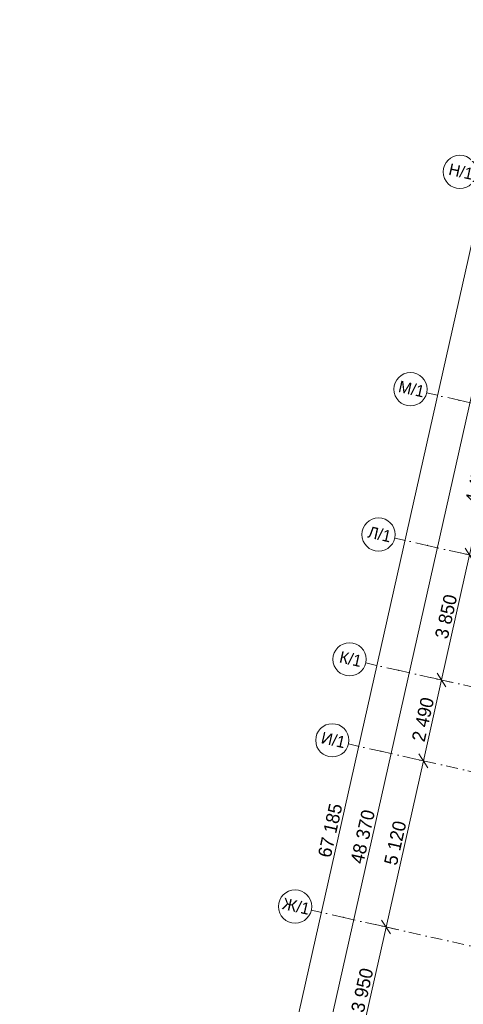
# Model space of a CAD drawing. Header units: millimetres. Extents: x -7218036 to -6934485, y 6013857 to 6210136.
# Tile 95 of 214: x -7217079 to -7203739, y 6180120 to 6209714. Entities that reach past the tile are written whole.
import ezdxf
from ezdxf.enums import TextEntityAlignment as Align

# ---------------------------------------------------------------- set-up
doc = ezdxf.new("R2010")
doc.units = ezdxf.units.MM
doc.header["$MEASUREMENT"] = 0
doc.linetypes.add('Штрихпунктирная', pattern=[670.277762, 352.777767, -176.388884, 0, -141.111112])
doc.layers.add('АР-Чертеж-Оси_Осевые размеры.АР', color=7, linetype='Continuous')
doc.layers.add('АР-Чертеж-Размеры.АР', color=7, linetype='Continuous')
for name, color, linetype, lineweight in [('АР-Чертеж-Оси_Осевые размеры.АР_Ном._пера__1', 7, 'Continuous', 0), ('АР-Чертеж-Оси_Осевые размеры.АР_Ном._пера__120', 7, 'Continuous', 0), ('АР-Чертеж-Размеры.АР_Ном._пера__1', 7, 'Continuous', 0)]:
    doc.layers.add(name, color=color, linetype=linetype, lineweight=lineweight)
doc.styles.add('РЎР“Р•РќР•Р\xa0Р\x98Р\xa0_РЎРўР\x98Р›Р¬_1', font='GOTHIC.TTF')
doc.styles.add('РЎР“Р•РќР•Р\xa0Р\x98Р\xa0_РЎРўР\x98Р›Р¬_4', font='GOST_Common.ttf')
doc.dimstyles.new('СГЕНЕРИР_СТИЛЬ__1', dxfattribs={"dimtxt": 400, "dimasz": 332.5, "dimexe": 0.18, "dimexo": 0.0625, "dimgap": 0, "dimtad": 1, "dimdec": 0, "dimzin": 0, "dimdsep": 46, "dimtxsty": 'РЎР“Р•РќР•Р\xa0Р\x98Р\xa0_РЎРўР\x98Р›Р¬_1', "dimblk": 'ARROWHEAD_6', "dimblk1": 'ARROWHEAD_6', "dimblk2": 'ARROWHEAD_6', "dimcen": 0.09, "dimse1": 1, "dimse2": 1, "dimclrd": 7, "dimclre": 7, "dimclrt": 7, "dimazin": 0, "dimtfac": 1, "dimtdec": 4, "dimtmove": 0, "dimatfit": 3, "dimfxl": 1, "dimtolj": 1, "dimtzin": 0, "dimarcsym": 0})
doc.dimstyles.new('СГЕНЕРИР_СТИЛЬ__10', dxfattribs={"dimtxt": 200, "dimasz": 142.5, "dimexe": 0.18, "dimexo": 300000, "dimgap": 0, "dimtad": 1, "dimdec": 0, "dimzin": 0, "dimdsep": 46, "dimtxsty": 'РЎР“Р•РќР•Р\xa0Р\x98Р\xa0_РЎРўР\x98Р›Р¬_4', "dimblk": 'ARROWHEAD_6', "dimblk1": 'ARROWHEAD_6', "dimblk2": 'ARROWHEAD_6', "dimcen": 0.09, "dimclrd": 7, "dimclre": 7, "dimclrt": 7, "dimazin": 0, "dimtfac": 1, "dimtdec": 4, "dimtmove": 0, "dimatfit": 3, "dimfxl": 1, "dimtolj": 1, "dimtzin": 0, "dimarcsym": 0})
doc.dimstyles.new('СГЕНЕРИР_СТИЛЬ__11', dxfattribs={"dimtxt": 200, "dimasz": 142.5, "dimexe": 0.18, "dimexo": 300000, "dimgap": 0, "dimtad": 1, "dimdec": 0, "dimzin": 0, "dimdsep": 46, "dimtxsty": 'РЎР“Р•РќР•Р\xa0Р\x98Р\xa0_РЎРўР\x98Р›Р¬_4', "dimblk": 'ARROWHEAD_6', "dimblk1": 'ARROWHEAD_6', "dimblk2": 'ARROWHEAD_6', "dimcen": 0.09, "dimclrd": 7, "dimclre": 7, "dimclrt": 7, "dimazin": 0, "dimtfac": 1, "dimtdec": 4, "dimtmove": 2, "dimatfit": 3, "dimfxl": 1, "dimtolj": 1, "dimtzin": 0, "dimarcsym": 0})
doc.dimstyles.new('СГЕНЕРИР_СТИЛЬ__2', dxfattribs={"dimtxt": 400, "dimasz": 332.5, "dimexe": 0.18, "dimexo": 0.0625, "dimgap": 0, "dimtad": 1, "dimdec": 0, "dimzin": 0, "dimdsep": 46, "dimtxsty": 'РЎР“Р•РќР•Р\xa0Р\x98Р\xa0_РЎРўР\x98Р›Р¬_1', "dimblk": 'ARROWHEAD_6', "dimblk1": 'ARROWHEAD_6', "dimblk2": 'ARROWHEAD_6', "dimcen": 0.09, "dimse1": 1, "dimse2": 1, "dimclrd": 7, "dimclre": 7, "dimclrt": 7, "dimazin": 0, "dimtfac": 1, "dimtdec": 4, "dimtmove": 2, "dimatfit": 3, "dimfxl": 1, "dimtolj": 1, "dimtzin": 0, "dimarcsym": 0})

# ---------------------------------------------------------------- blocks, each defined once
blk = doc.blocks.new('*D823', base_point=(-6566190, 6562678))
at = {"layer": 'АР-Чертеж-Размеры.АР_Ном._пера__1', "color": 7, "linetype": 'Continuous', "lineweight": 0, "transparency": 16777216}
for p, q in [((-7204499, 6169231), (-7204389, 6169206)), ((-7204300, 6169263), (-7204479, 6169150)), ((-7204420, 6169069), (-7204358, 6169344)), ((-7204389, 6169206), (-7199960, 6168212)), ((-7200049, 6168155), (-7199870, 6168268)), ((-7199990, 6168074), (-7199929, 6168349)), ((-7199960, 6168212), (-7199850, 6168187))]:
    blk.add_line(p, q, dxfattribs=at)
at = {"layer": 'АР-Чертеж-Размеры.АР_Ном._пера__1', "color": 7, "lineweight": 0, "transparency": 16777216, "insert": (-7203247, 6169014), "char_height": 200, "attachment_point": 7, "rotation": 347.3417, "style": 'РЎР“Р•РќР•Р\xa0Р\x98Р\xa0_РЎРўР\x98Р›Р¬_4'}
blk.add_mtext('\\A1;{\\pql;\\fGOST Common|b0|i0|c204|p0;\\W1.000000;4\xa0540}', dxfattribs=at)
blk = doc.blocks.new('ARROWHEAD_6')
at = {"color": 0, "linetype": 'Continuous', "lineweight": 0}
for p, q in [((0, 0), (-1, 0)), ((-0.5, -0.5), (0.5, 0.5))]:
    blk.add_line(p, q, dxfattribs=at)
blk = doc.blocks.new('*D824', base_point=(-6566190, 6562678))
at = {"layer": 'АР-Чертеж-Размеры.АР_Ном._пера__1', "color": 7, "linetype": 'Continuous', "lineweight": 0, "transparency": 16777216}
for p, q in [((-7205350, 6165441), (-7205240, 6165417)), ((-7205151, 6165474), (-7205330, 6165360)), ((-7205271, 6165280), (-7205209, 6165554)), ((-7205240, 6165417), (-7202079, 6164707)), ((-7202169, 6164650), (-7201989, 6164764)), ((-7202110, 6164570), (-7202048, 6164844)), ((-7202079, 6164707), (-7201969, 6164682))]:
    blk.add_line(p, q, dxfattribs=at)
at = {"layer": 'АР-Чертеж-Размеры.АР_Ном._пера__1', "color": 7, "lineweight": 0, "transparency": 16777216, "insert": (-7203971, 6165173), "char_height": 200, "attachment_point": 7, "rotation": 347.3417, "style": 'РЎР“Р•РќР•Р\xa0Р\x98Р\xa0_РЎРўР\x98Р›Р¬_4'}
blk.add_mtext('\\A1;{\\pql;\\fGOST Common|b0|i0|c204|p0;\\W1.000000;3\xa0240}', dxfattribs=at)
blk = doc.blocks.new('*D1154', base_point=(-6566190, 6562678))
at = {"layer": 'АР-Чертеж-Оси_Осевые размеры.АР_Ном._пера__1', "color": 7, "linetype": 'Continuous', "lineweight": 0, "transparency": 16777216}
for p, q in [((-7201904, 6209248), (-7202169, 6209667)), ((-7202037, 6209457), (-7201979, 6209714)), ((-7216759, 6143905), (-7202037, 6209457)), ((-7201717, 6209386), (-7202357, 6209529)), ((-7216439, 6143834), (-7217079, 6143977)), ((-7216892, 6144115), (-7216627, 6143696)), ((-7216817, 6143649), (-7216759, 6143905))]:
    blk.add_line(p, q, dxfattribs=at)
at = {"layer": 'АР-Чертеж-Оси_Осевые размеры.АР_Ном._пера__1', "color": 7, "lineweight": 0, "transparency": 16777216, "insert": (-7207723, 6184503), "char_height": 400, "attachment_point": 7, "rotation": 77.3417, "style": 'РЎР“Р•РќР•Р\xa0Р\x98Р\xa0_РЎРўР\x98Р›Р¬_1'}
blk.add_mtext('\\A1;{\\pql;\\fCentury Gothic|b0|i0|c204|p0;\\W1.000000;67\xa0185}', dxfattribs=at)
blk = doc.blocks.new('*D1155', base_point=(-6566190, 6562678))
at = {"layer": 'АР-Чертеж-Оси_Осевые размеры.АР_Ном._пера__1', "color": 7, "linetype": 'Continuous', "lineweight": 0, "transparency": 16777216}
for p, q in [((-7200933, 6209030), (-7201198, 6209448)), ((-7201065, 6209239), (-7201008, 6209495)), ((-7211665, 6162045), (-7201065, 6209239)), ((-7200745, 6209167), (-7201386, 6209311)), ((-7211345, 6161973), (-7211985, 6162117)), ((-7211797, 6162254), (-7211533, 6161836)), ((-7211723, 6161789), (-7211665, 6162045))]:
    blk.add_line(p, q, dxfattribs=at)
at = {"layer": 'АР-Чертеж-Оси_Осевые размеры.АР_Ном._пера__1', "color": 7, "lineweight": 0, "transparency": 16777216, "insert": (-7206745, 6184315), "char_height": 400, "attachment_point": 7, "rotation": 77.3417, "style": 'РЎР“Р•РќР•Р\xa0Р\x98Р\xa0_РЎРўР\x98Р›Р¬_1'}
blk.add_mtext('\\A1;{\\pql;\\fCentury Gothic|b0|i0|c204|p0;\\W1.000000;48\xa0370}', dxfattribs=at)
blk = doc.blocks.new('Стандартный Маркер Сетки[163]_6', base_point=(-7203354, 6205028))
at = {"layer": 'АР-Чертеж-Оси_Осевые размеры.АР_Ном._пера__120', "color": 7, "linetype": 'Continuous', "lineweight": 0}
blk.add_circle((-7203842, 6205138), 500, dxfattribs=at)
at = {"layer": 'АР-Чертеж-Оси_Осевые размеры.АР_Ном._пера__120', "color": 7, "lineweight": 0, "style": 'РЎР“Р•РќР•Р\xa0Р\x98Р\xa0_РЎРўР\x98Р›Р¬_1'}
blk.add_attdef('AC_MarkerText_1', text='', height=350, rotation=347.3417, dxfattribs=at).set_placement((-7203772, 6205319), align=Align.TOP_CENTER)
blk = doc.blocks.new('Стандартный Маркер Сетки[164]_6', base_point=(-7204842, 6198496))
at = {"layer": 'АР-Чертеж-Оси_Осевые размеры.АР_Ном._пера__120', "color": 7, "linetype": 'Штрихпунктирная', "lineweight": 0}
for q in [(-7204842, 6198496), (-7179747, 6192860)]:
    blk.add_line((-7203866, 6198277), q, dxfattribs=at)
at = {"layer": 'АР-Чертеж-Оси_Осевые размеры.АР_Ном._пера__120', "color": 7, "linetype": 'Continuous', "lineweight": 0}
blk.add_circle((-7205329, 6198605), 500, dxfattribs=at)
at = {"layer": 'АР-Чертеж-Оси_Осевые размеры.АР_Ном._пера__120', "color": 7, "linetype": 'Штрихпунктирная', "lineweight": 0}
blk.add_point((-7203866, 6198277), dxfattribs=at)
blk.add_point((-7203866, 6198277), dxfattribs=at)
at = {"layer": 'АР-Чертеж-Оси_Осевые размеры.АР_Ном._пера__120', "color": 7, "lineweight": 0, "style": 'РЎР“Р•РќР•Р\xa0Р\x98Р\xa0_РЎРўР\x98Р›Р¬_1'}
blk.add_attdef('AC_MarkerText_1', text='', height=350, rotation=347.3417, dxfattribs=at).set_placement((-7205259, 6198786), align=Align.TOP_CENTER)
blk = doc.blocks.new('Стандартный Маркер Сетки[165]_6', base_point=(-7205800, 6194130))
at = {"layer": 'АР-Чертеж-Оси_Осевые размеры.АР_Ном._пера__120', "color": 7, "linetype": 'Штрихпунктирная', "lineweight": 0}
for q in [(-7205800, 6194130), (-7180726, 6188498), (-7204824, 6193911)]:
    blk.add_line((-7204824, 6193911), q, dxfattribs=at)
at = {"layer": 'АР-Чертеж-Оси_Осевые размеры.АР_Ном._пера__120', "color": 7, "linetype": 'Continuous', "lineweight": 0}
blk.add_circle((-7206288, 6194239), 500, dxfattribs=at)
at = {"layer": 'АР-Чертеж-Оси_Осевые размеры.АР_Ном._пера__120', "color": 7, "linetype": 'Штрихпунктирная', "lineweight": 0}
blk.add_point((-7204824, 6193911), dxfattribs=at)
at = {"layer": 'АР-Чертеж-Оси_Осевые размеры.АР_Ном._пера__120', "color": 7, "lineweight": 0, "style": 'РЎР“Р•РќР•Р\xa0Р\x98Р\xa0_РЎРўР\x98Р›Р¬_1'}
blk.add_attdef('AC_MarkerText_1', text='', height=350, rotation=347.3417, dxfattribs=at).set_placement((-7206218, 6194420), align=Align.TOP_CENTER)
blk = doc.blocks.new('Стандартный Маркер Сетки[166]_6', base_point=(-7208311, 6182948))
at = {"layer": 'АР-Чертеж-Оси_Осевые размеры.АР_Ном._пера__120', "color": 7, "linetype": 'Штрихпунктирная', "lineweight": 0}
for q in [(-7208311, 6182948), (-7183218, 6177312), (-7207335, 6182729)]:
    blk.add_line((-7207335, 6182729), q, dxfattribs=at)
at = {"layer": 'АР-Чертеж-Оси_Осевые размеры.АР_Ном._пера__120', "color": 7, "linetype": 'Continuous', "lineweight": 0}
blk.add_circle((-7208799, 6183058), 500, dxfattribs=at)
at = {"layer": 'АР-Чертеж-Оси_Осевые размеры.АР_Ном._пера__120', "color": 7, "linetype": 'Штрихпунктирная', "lineweight": 0}
blk.add_point((-7207335, 6182729), dxfattribs=at)
at = {"layer": 'АР-Чертеж-Оси_Осевые размеры.АР_Ном._пера__120', "color": 7, "lineweight": 0, "style": 'РЎР“Р•РќР•Р\xa0Р\x98Р\xa0_РЎРўР\x98Р›Р¬_1'}
blk.add_attdef('AC_MarkerText_1', text='', height=350, rotation=347.3417, dxfattribs=at).set_placement((-7208729, 6183239), align=Align.TOP_CENTER)
blk = doc.blocks.new('Стандартный Маркер Сетки[169]_6', base_point=(-7207191, 6187944))
at = {"layer": 'АР-Чертеж-Оси_Осевые размеры.АР_Ном._пера__120', "color": 7, "linetype": 'Штрихпунктирная', "lineweight": 0}
for q in [(-7207191, 6187944), (-7182117, 6182313)]:
    blk.add_line((-7206215, 6187725), q, dxfattribs=at)
at = {"layer": 'АР-Чертеж-Оси_Осевые размеры.АР_Ном._пера__120', "color": 7, "linetype": 'Continuous', "lineweight": 0}
blk.add_circle((-7207679, 6188054), 500, dxfattribs=at)
at = {"layer": 'АР-Чертеж-Оси_Осевые размеры.АР_Ном._пера__120', "color": 7, "linetype": 'Штрихпунктирная', "lineweight": 0}
blk.add_point((-7206215, 6187725), dxfattribs=at)
blk.add_point((-7206215, 6187725), dxfattribs=at)
at = {"layer": 'АР-Чертеж-Оси_Осевые размеры.АР_Ном._пера__120', "color": 7, "lineweight": 0, "style": 'РЎР“Р•РќР•Р\xa0Р\x98Р\xa0_РЎРўР\x98Р›Р¬_1'}
blk.add_attdef('AC_MarkerText_1', text='', height=350, rotation=347.3417, dxfattribs=at).set_placement((-7207609, 6188235), align=Align.TOP_CENTER)
blk = doc.blocks.new('Стандартный Маркер Сетки[172]_6', base_point=(-7206672, 6190380))
at = {"layer": 'АР-Чертеж-Оси_Осевые размеры.АР_Ном._пера__120', "color": 7, "linetype": 'Штрихпунктирная', "lineweight": 0}
for q in [(-7206672, 6190380), (-7181457, 6184716), (-7205696, 6190160)]:
    blk.add_line((-7205696, 6190160), q, dxfattribs=at)
at = {"layer": 'АР-Чертеж-Оси_Осевые размеры.АР_Ном._пера__120', "color": 7, "linetype": 'Continuous', "lineweight": 0}
blk.add_circle((-7207160, 6190489), 500, dxfattribs=at)
at = {"layer": 'АР-Чертеж-Оси_Осевые размеры.АР_Ном._пера__120', "color": 7, "linetype": 'Штрихпунктирная', "lineweight": 0}
blk.add_point((-7205696, 6190160), dxfattribs=at)
at = {"layer": 'АР-Чертеж-Оси_Осевые размеры.АР_Ном._пера__120', "color": 7, "lineweight": 0, "style": 'РЎР“Р•РќР•Р\xa0Р\x98Р\xa0_РЎРўР\x98Р›Р¬_1'}
blk.add_attdef('AC_MarkerText_1', text='', height=350, rotation=347.3417, dxfattribs=at).set_placement((-7207090, 6190670), align=Align.TOP_CENTER)
blk = doc.blocks.new('Стандартный Маркер Сетки[185]_6', base_point=(-7206672, 6190380))
at = {"layer": 'АР-Чертеж-Оси_Осевые размеры.АР_Ном._пера__120', "color": 7, "linetype": 'Штрихпунктирная', "lineweight": 0}
for q in [(-7206672, 6190380), (-7181551, 6184738), (-7205696, 6190160)]:
    blk.add_line((-7205696, 6190160), q, dxfattribs=at)
at = {"layer": 'АР-Чертеж-Оси_Осевые размеры.АР_Ном._пера__120', "color": 7, "linetype": 'Continuous', "lineweight": 0}
blk.add_circle((-7207160, 6190489), 500, dxfattribs=at)
at = {"layer": 'АР-Чертеж-Оси_Осевые размеры.АР_Ном._пера__120', "color": 7, "linetype": 'Штрихпунктирная', "lineweight": 0}
blk.add_point((-7205696, 6190160), dxfattribs=at)
at = {"layer": 'АР-Чертеж-Оси_Осевые размеры.АР_Ном._пера__120', "color": 7, "lineweight": 0, "style": 'РЎР“Р•РќР•Р\xa0Р\x98Р\xa0_РЎРўР\x98Р›Р¬_1'}
blk.add_attdef('AC_MarkerText_1', text='', height=350, rotation=347.3417, dxfattribs=at).set_placement((-7207090, 6190670), align=Align.TOP_CENTER)
blk = doc.blocks.new('Стандартный Маркер Сетки[213]_6', base_point=(-7203354, 6205028))
at = {"layer": 'АР-Чертеж-Оси_Осевые размеры.АР_Ном._пера__120', "color": 7, "linetype": 'Continuous', "lineweight": 0}
blk.add_circle((-7203842, 6205138), 500, dxfattribs=at)
at = {"layer": 'АР-Чертеж-Оси_Осевые размеры.АР_Ном._пера__120', "color": 7, "lineweight": 0, "style": 'РЎР“Р•РќР•Р\xa0Р\x98Р\xa0_РЎРўР\x98Р›Р¬_1'}
blk.add_attdef('AC_MarkerText_1', text='', height=350, rotation=347.3417, dxfattribs=at).set_placement((-7203772, 6205319), align=Align.TOP_CENTER)
blk = doc.blocks.new('Стандартный Маркер Сетки[214]_6', base_point=(-7204842, 6198496))
at = {"layer": 'АР-Чертеж-Оси_Осевые размеры.АР_Ном._пера__120', "color": 7, "linetype": 'Штрихпунктирная', "lineweight": 0}
for q in [(-7204842, 6198496), (-7179747, 6192860)]:
    blk.add_line((-7203866, 6198277), q, dxfattribs=at)
at = {"layer": 'АР-Чертеж-Оси_Осевые размеры.АР_Ном._пера__120', "color": 7, "linetype": 'Continuous', "lineweight": 0}
blk.add_circle((-7205329, 6198605), 500, dxfattribs=at)
at = {"layer": 'АР-Чертеж-Оси_Осевые размеры.АР_Ном._пера__120', "color": 7, "linetype": 'Штрихпунктирная', "lineweight": 0}
blk.add_point((-7203866, 6198277), dxfattribs=at)
blk.add_point((-7203866, 6198277), dxfattribs=at)
at = {"layer": 'АР-Чертеж-Оси_Осевые размеры.АР_Ном._пера__120', "color": 7, "lineweight": 0, "style": 'РЎР“Р•РќР•Р\xa0Р\x98Р\xa0_РЎРўР\x98Р›Р¬_1'}
blk.add_attdef('AC_MarkerText_1', text='', height=350, rotation=347.3417, dxfattribs=at).set_placement((-7205259, 6198786), align=Align.TOP_CENTER)
blk = doc.blocks.new('Стандартный Маркер Сетки[215]_6', base_point=(-7205800, 6194130))
at = {"layer": 'АР-Чертеж-Оси_Осевые размеры.АР_Ном._пера__120', "color": 7, "linetype": 'Штрихпунктирная', "lineweight": 0}
for q in [(-7205800, 6194130), (-7180726, 6188498), (-7204824, 6193911)]:
    blk.add_line((-7204824, 6193911), q, dxfattribs=at)
at = {"layer": 'АР-Чертеж-Оси_Осевые размеры.АР_Ном._пера__120', "color": 7, "linetype": 'Continuous', "lineweight": 0}
blk.add_circle((-7206288, 6194239), 500, dxfattribs=at)
at = {"layer": 'АР-Чертеж-Оси_Осевые размеры.АР_Ном._пера__120', "color": 7, "linetype": 'Штрихпунктирная', "lineweight": 0}
blk.add_point((-7204824, 6193911), dxfattribs=at)
at = {"layer": 'АР-Чертеж-Оси_Осевые размеры.АР_Ном._пера__120', "color": 7, "lineweight": 0, "style": 'РЎР“Р•РќР•Р\xa0Р\x98Р\xa0_РЎРўР\x98Р›Р¬_1'}
blk.add_attdef('AC_MarkerText_1', text='', height=350, rotation=347.3417, dxfattribs=at).set_placement((-7206218, 6194420), align=Align.TOP_CENTER)
blk = doc.blocks.new('Стандартный Маркер Сетки[216]_6', base_point=(-7208311, 6182948))
at = {"layer": 'АР-Чертеж-Оси_Осевые размеры.АР_Ном._пера__120', "color": 7, "linetype": 'Штрихпунктирная', "lineweight": 0}
for q in [(-7208311, 6182948), (-7183218, 6177312), (-7207335, 6182729)]:
    blk.add_line((-7207335, 6182729), q, dxfattribs=at)
at = {"layer": 'АР-Чертеж-Оси_Осевые размеры.АР_Ном._пера__120', "color": 7, "linetype": 'Continuous', "lineweight": 0}
blk.add_circle((-7208799, 6183058), 500, dxfattribs=at)
at = {"layer": 'АР-Чертеж-Оси_Осевые размеры.АР_Ном._пера__120', "color": 7, "linetype": 'Штрихпунктирная', "lineweight": 0}
blk.add_point((-7207335, 6182729), dxfattribs=at)
at = {"layer": 'АР-Чертеж-Оси_Осевые размеры.АР_Ном._пера__120', "color": 7, "lineweight": 0, "style": 'РЎР“Р•РќР•Р\xa0Р\x98Р\xa0_РЎРўР\x98Р›Р¬_1'}
blk.add_attdef('AC_MarkerText_1', text='', height=350, rotation=347.3417, dxfattribs=at).set_placement((-7208729, 6183239), align=Align.TOP_CENTER)
blk = doc.blocks.new('Стандартный Маркер Сетки[219]_6', base_point=(-7207191, 6187944))
at = {"layer": 'АР-Чертеж-Оси_Осевые размеры.АР_Ном._пера__120', "color": 7, "linetype": 'Штрихпунктирная', "lineweight": 0}
for q in [(-7207191, 6187944), (-7182117, 6182313)]:
    blk.add_line((-7206215, 6187725), q, dxfattribs=at)
at = {"layer": 'АР-Чертеж-Оси_Осевые размеры.АР_Ном._пера__120', "color": 7, "linetype": 'Continuous', "lineweight": 0}
blk.add_circle((-7207679, 6188054), 500, dxfattribs=at)
at = {"layer": 'АР-Чертеж-Оси_Осевые размеры.АР_Ном._пера__120', "color": 7, "linetype": 'Штрихпунктирная', "lineweight": 0}
blk.add_point((-7206215, 6187725), dxfattribs=at)
blk.add_point((-7206215, 6187725), dxfattribs=at)
at = {"layer": 'АР-Чертеж-Оси_Осевые размеры.АР_Ном._пера__120', "color": 7, "lineweight": 0, "style": 'РЎР“Р•РќР•Р\xa0Р\x98Р\xa0_РЎРўР\x98Р›Р¬_1'}
blk.add_attdef('AC_MarkerText_1', text='', height=350, rotation=347.3417, dxfattribs=at).set_placement((-7207609, 6188235), align=Align.TOP_CENTER)
blk = doc.blocks.new('Стандартный Маркер Сетки[222]_6', base_point=(-7206672, 6190380))
at = {"layer": 'АР-Чертеж-Оси_Осевые размеры.АР_Ном._пера__120', "color": 7, "linetype": 'Штрихпунктирная', "lineweight": 0}
for q in [(-7206672, 6190380), (-7181457, 6184716), (-7205696, 6190160)]:
    blk.add_line((-7205696, 6190160), q, dxfattribs=at)
at = {"layer": 'АР-Чертеж-Оси_Осевые размеры.АР_Ном._пера__120', "color": 7, "linetype": 'Continuous', "lineweight": 0}
blk.add_circle((-7207160, 6190489), 500, dxfattribs=at)
at = {"layer": 'АР-Чертеж-Оси_Осевые размеры.АР_Ном._пера__120', "color": 7, "linetype": 'Штрихпунктирная', "lineweight": 0}
blk.add_point((-7205696, 6190160), dxfattribs=at)
at = {"layer": 'АР-Чертеж-Оси_Осевые размеры.АР_Ном._пера__120', "color": 7, "lineweight": 0, "style": 'РЎР“Р•РќР•Р\xa0Р\x98Р\xa0_РЎРўР\x98Р›Р¬_1'}
blk.add_attdef('AC_MarkerText_1', text='', height=350, rotation=347.3417, dxfattribs=at).set_placement((-7207090, 6190670), align=Align.TOP_CENTER)
blk = doc.blocks.new('Стандартный Маркер Сетки[232]_6', base_point=(-7206672, 6190380))
at = {"layer": 'АР-Чертеж-Оси_Осевые размеры.АР_Ном._пера__120', "color": 7, "linetype": 'Штрихпунктирная', "lineweight": 0}
for q in [(-7206672, 6190380), (-7181551, 6184738), (-7205696, 6190160)]:
    blk.add_line((-7205696, 6190160), q, dxfattribs=at)
at = {"layer": 'АР-Чертеж-Оси_Осевые размеры.АР_Ном._пера__120', "color": 7, "linetype": 'Continuous', "lineweight": 0}
blk.add_circle((-7207160, 6190489), 500, dxfattribs=at)
at = {"layer": 'АР-Чертеж-Оси_Осевые размеры.АР_Ном._пера__120', "color": 7, "linetype": 'Штрихпунктирная', "lineweight": 0}
blk.add_point((-7205696, 6190160), dxfattribs=at)
at = {"layer": 'АР-Чертеж-Оси_Осевые размеры.АР_Ном._пера__120', "color": 7, "lineweight": 0, "style": 'РЎР“Р•РќР•Р\xa0Р\x98Р\xa0_РЎРўР\x98Р›Р¬_1'}
blk.add_attdef('AC_MarkerText_1', text='', height=350, rotation=347.3417, dxfattribs=at).set_placement((-7207090, 6190670), align=Align.TOP_CENTER)
blk = doc.blocks.new('*D1293', base_point=(-6566190, 6562678))
at = {"layer": 'АР-Чертеж-Оси_Осевые размеры.АР_Ном._пера__1', "color": 7, "linetype": 'Continuous', "lineweight": 0, "transparency": 16777216}
for p, q in [((-7200972, 6204314), (-7201237, 6204732)), ((-7201104, 6204523), (-7202573, 6197986)), ((-7202440, 6197777), (-7202705, 6198195))]:
    blk.add_line(p, q, dxfattribs=at)
at = {"layer": 'АР-Чертеж-Оси_Осевые размеры.АР_Ном._пера__1', "color": 7, "lineweight": 0, "transparency": 16777216, "insert": (-7202071, 6200584), "char_height": 400, "attachment_point": 7, "rotation": 77.3417, "style": 'РЎР“Р•РќР•Р\xa0Р\x98Р\xa0_РЎРўР\x98Р›Р¬_1'}
blk.add_mtext('\\A1;{\\pql;\\fCentury Gothic|b0|i0|c204|p0;\\W1.000000;6\xa0700}', dxfattribs=at)
blk = doc.blocks.new('*D1294', base_point=(-6566190, 6562678))
at = {"layer": 'АР-Чертеж-Оси_Осевые размеры.АР_Ном._пера__1', "color": 7, "linetype": 'Continuous', "lineweight": 0, "transparency": 16777216}
for p, q in [((-7201104, 6204523), (-7202573, 6197986)), ((-7202440, 6197777), (-7202705, 6198195)), ((-7202573, 6197986), (-7203552, 6193625)), ((-7202893, 6198058), (-7202252, 6197914)), ((-7203872, 6193697), (-7203232, 6193553)), ((-7203420, 6193416), (-7203684, 6193834))]:
    blk.add_line(p, q, dxfattribs=at)
at = {"layer": 'АР-Чертеж-Оси_Осевые размеры.АР_Ном._пера__1', "color": 7, "lineweight": 0, "transparency": 16777216, "insert": (-7203295, 6195135), "char_height": 400, "attachment_point": 7, "rotation": 77.3417, "style": 'РЎР“Р•РќР•Р\xa0Р\x98Р\xa0_РЎРўР\x98Р›Р¬_1'}
blk.add_mtext('\\A1;{\\pql;\\fCentury Gothic|b0|i0|c204|p0;\\W1.000000;4\xa0470}', dxfattribs=at)
blk = doc.blocks.new('*D1295', base_point=(-6566190, 6562678))
at = {"layer": 'АР-Чертеж-Оси_Осевые размеры.АР_Ном._пера__1', "color": 7, "linetype": 'Continuous', "lineweight": 0, "transparency": 16777216}
for p, q in [((-7202573, 6197986), (-7203552, 6193625)), ((-7203872, 6193697), (-7203232, 6193553)), ((-7203420, 6193416), (-7203684, 6193834)), ((-7203552, 6193625), (-7204396, 6189868)), ((-7204396, 6189868), (-7204941, 6187439)), ((-7204716, 6189940), (-7204076, 6189796)), ((-7204263, 6189659), (-7204528, 6190077))]:
    blk.add_line(p, q, dxfattribs=at)
at = {"layer": 'АР-Чертеж-Оси_Осевые размеры.АР_Ном._пера__1', "color": 7, "lineweight": 0, "transparency": 16777216, "insert": (-7204206, 6191076), "char_height": 400, "attachment_point": 7, "rotation": 77.3417, "style": 'РЎР“Р•РќР•Р\xa0Р\x98Р\xa0_РЎРўР\x98Р›Р¬_1'}
blk.add_mtext('\\A1;{\\pql;\\fCentury Gothic|b0|i0|c204|p0;\\W1.000000;3\xa0850}', dxfattribs=at)
blk = doc.blocks.new('*D1296', base_point=(-6566190, 6562678))
at = {"layer": 'АР-Чертеж-Оси_Осевые размеры.АР_Ном._пера__1', "color": 7, "linetype": 'Continuous', "lineweight": 0, "transparency": 16777216}
for p, q in [((-7204396, 6189868), (-7204941, 6187439)), ((-7204263, 6189659), (-7204528, 6190077)), ((-7205262, 6187511), (-7204621, 6187367)), ((-7204809, 6187230), (-7205074, 6187648)), ((-7204941, 6187439), (-7206063, 6182443))]:
    blk.add_line(p, q, dxfattribs=at)
at = {"layer": 'АР-Чертеж-Оси_Осевые размеры.АР_Ном._пера__1', "color": 7, "lineweight": 0, "transparency": 16777216, "insert": (-7204901, 6187983), "char_height": 400, "attachment_point": 7, "rotation": 77.3417, "style": 'РЎР“Р•РќР•Р\xa0Р\x98Р\xa0_РЎРўР\x98Р›Р¬_1'}
blk.add_mtext('\\A1;{\\pql;\\fCentury Gothic|b0|i0|c204|p0;\\W1.000000;2\xa0490}', dxfattribs=at)
blk = doc.blocks.new('*D1297', base_point=(-6566190, 6562678))
at = {"layer": 'АР-Чертеж-Оси_Осевые размеры.АР_Ном._пера__1', "color": 7, "linetype": 'Continuous', "lineweight": 0, "transparency": 16777216}
for p, q in [((-7204809, 6187230), (-7205074, 6187648)), ((-7204941, 6187439), (-7206063, 6182443)), ((-7206384, 6182515), (-7205743, 6182371)), ((-7205931, 6182234), (-7206196, 6182652))]:
    blk.add_line(p, q, dxfattribs=at)
at = {"layer": 'АР-Чертеж-Оси_Осевые размеры.АР_Ном._пера__1', "color": 7, "lineweight": 0, "transparency": 16777216, "insert": (-7205735, 6184271), "char_height": 400, "attachment_point": 7, "rotation": 77.3417, "style": 'РЎР“Р•РќР•Р\xa0Р\x98Р\xa0_РЎРўР\x98Р›Р¬_1'}
blk.add_mtext('\\A1;{\\pql;\\fCentury Gothic|b0|i0|c204|p0;\\W1.000000;5\xa0120}', dxfattribs=at)
blk = doc.blocks.new('*D1298', base_point=(-6566190, 6562678))
at = {"layer": 'АР-Чертеж-Оси_Осевые размеры.АР_Ном._пера__1', "color": 7, "linetype": 'Continuous', "lineweight": 0, "transparency": 16777216}
for p, q in [((-7206063, 6182443), (-7206929, 6178589)), ((-7205931, 6182234), (-7206196, 6182652)), ((-7207249, 6178661), (-7206609, 6178517)), ((-7206797, 6178380), (-7207061, 6178798))]:
    blk.add_line(p, q, dxfattribs=at)
at = {"layer": 'АР-Чертеж-Оси_Осевые размеры.АР_Ном._пера__1', "color": 7, "lineweight": 0, "transparency": 16777216, "insert": (-7206729, 6179846), "char_height": 400, "attachment_point": 7, "rotation": 77.3417, "style": 'РЎР“Р•РќР•Р\xa0Р\x98Р\xa0_РЎРўР\x98Р›Р¬_1'}
blk.add_mtext('\\A1;{\\pql;\\fCentury Gothic|b0|i0|c204|p0;\\W1.000000;3\xa0950}', dxfattribs=at)
blk = doc.blocks.new('*D1299', base_point=(-6566190, 6562678))
at = {"layer": 'АР-Чертеж-Оси_Осевые размеры.АР_Ном._пера__1', "color": 7, "linetype": 'Continuous', "lineweight": 0, "transparency": 16777216}
for p, q in [((-7206063, 6182443), (-7206929, 6178589)), ((-7206929, 6178589), (-7207652, 6175370)), ((-7207249, 6178661), (-7206609, 6178517)), ((-7206797, 6178380), (-7207061, 6178798)), ((-7207972, 6175441), (-7207332, 6175298)), ((-7207520, 6175160), (-7207785, 6175579))]:
    blk.add_line(p, q, dxfattribs=at)
at = {"layer": 'АР-Чертеж-Оси_Осевые размеры.АР_Ном._пера__1', "color": 7, "lineweight": 0, "transparency": 16777216, "insert": (-7207523, 6176309), "char_height": 400, "attachment_point": 7, "rotation": 77.3417, "style": 'РЎР“Р•РќР•Р\xa0Р\x98Р\xa0_РЎРўР\x98Р›Р¬_1'}
blk.add_mtext('\\A1;{\\pql;\\fCentury Gothic|b0|i0|c204|p0;\\W1.000000;3\xa0300}', dxfattribs=at)

msp = doc.modelspace()

# ---------------------------------------------------------------- block references
at = {"layer": 'АР-Чертеж-Оси_Осевые размеры.АР', "color": 8, "linetype": 'Continuous', "lineweight": 15}
for name, p, values in [('Стандартный Маркер Сетки[163]_6', (-7203353.8, 6205028.5), {'AC_MarkerText_1': 'Н/1'}), ('Стандартный Маркер Сетки[213]_6', (-7203353.8, 6205028.5), {'AC_MarkerText_1': 'Н/1'}), ('Стандартный Маркер Сетки[164]_6', (-7204841.5, 6198495.8), {'AC_MarkerText_1': 'М/1'}), ('Стандартный Маркер Сетки[214]_6', (-7204841.5, 6198495.8), {'AC_MarkerText_1': 'М/1'}), ('Стандартный Маркер Сетки[165]_6', (-7205799.7, 6194129.6), {'AC_MarkerText_1': 'Л/1'}), ('Стандартный Маркер Сетки[215]_6', (-7205799.7, 6194129.6), {'AC_MarkerText_1': 'Л/1'}), ('Стандартный Маркер Сетки[172]_6', (-7206672, 6190379.6), {'AC_MarkerText_1': 'К/1'}), ('Стандартный Маркер Сетки[185]_6', (-7206672, 6190379.6), {'AC_MarkerText_1': 'К/1'}), ('Стандартный Маркер Сетки[222]_6', (-7206672, 6190379.6), {'AC_MarkerText_1': 'К/1'}), ('Стандартный Маркер Сетки[232]_6', (-7206672, 6190379.6), {'AC_MarkerText_1': 'К/1'}), ('Стандартный Маркер Сетки[169]_6', (-7207190.9, 6187944.1), {'AC_MarkerText_1': 'И/1'}), ('Стандартный Маркер Сетки[219]_6', (-7207190.9, 6187944.1), {'AC_MarkerText_1': 'И/1'}), ('Стандартный Маркер Сетки[166]_6', (-7208310.8, 6182948.1), {'AC_MarkerText_1': 'Ж/1'}), ('Стандартный Маркер Сетки[216]_6', (-7208310.8, 6182948.1), {'AC_MarkerText_1': 'Ж/1'})]:
    msp.add_blockref(name, p, dxfattribs=at).add_auto_attribs(values)

# ---------------------------------------------------------------- dimensions: what is measured, and where the dimension line sits
at = {"layer": 'АР-Чертеж-Оси_Осевые размеры.АР', "color": 7, "linetype": 'Continuous', "lineweight": 0}
for base, p1, p2, angle, dimstyle, picture, middle in [((-7202036.7, 6209457.5), (-7213148.5, 6143094.5), (-7200617.5, 6209138.8), 77.34172, 'СГЕНЕРИР_СТИЛЬ__2', '*D1154', (-7207734.8, 6185364.4)), ((-7201065.4, 6209239.3), (-7213412.7, 6162437.5), (-7200718.3, 6209161.4), 77.34172, 'СГЕНЕРИР_СТИЛЬ__2', '*D1155', (-7206756.8, 6185176.6)), ((-7202572.6, 6197986.2), (-7203353.8, 6205028.5), (-7204841.5, 6198495.8), 257.34172, 'СГЕНЕРИР_СТИЛЬ__1', '*D1293', (-7202115.8, 6201297.8)), ((-7203552.1, 6193624.8), (-7204841.5, 6198495.8), (-7205799.7, 6194129.6), 257.34172, 'СГЕНЕРИР_СТИЛЬ__1', '*D1294', (-7203339.6, 6195848.6)), ((-7204395.8, 6189868.4), (-7205799.7, 6194129.6), (-7206672, 6190379.6), 257.34172, 'СГЕНЕРИР_СТИЛЬ__1', '*D1295', (-7204251.2, 6191789.7)), ((-7204941.4, 6187438.9), (-7206672, 6190379.6), (-7207190.9, 6187944.1), 257.34172, 'СГЕНЕРИР_СТИЛЬ__1', '*D1296', (-7204945.9, 6188696.7)), ((-7206063.4, 6182443.3), (-7207190.9, 6187944.1), (-7208310.8, 6182948.1), 257.34172, 'СГЕНЕРИР_СТИЛЬ__2', '*D1297', (-7205779.7, 6184984.2)), ((-7206929, 6178589.4), (-7208310.8, 6182948.1), (-7209178.4, 6179094.6), 257.34172, 'СГЕНЕРИР_СТИЛЬ__2', '*D1298', (-7206773.5, 6180559.4)), ((-7207652.1, 6175369.6), (-7209178.4, 6179094.6), (-7209883.2, 6175870.7), 257.34172, 'СГЕНЕРИР_СТИЛЬ__1', '*D1299', (-7207567.9, 6177022.5))]:
    dim = msp.add_linear_dim(base=base, p1=p1, p2=p2, angle=angle, dimstyle=dimstyle, dxfattribs=at)
    dim.commit()
    dim.dimension.update_dxf_attribs({"geometry": picture, "text_midpoint": middle, "dimtype": 160, "text_rotation": 77.34172})
at = {"layer": 'АР-Чертеж-Размеры.АР', "color": 7, "linetype": 'Continuous', "lineweight": 0}
for base, p2, dimstyle, picture, middle in [((-7202079.1, 6164706.8), (-7202246.2, 6163962.6), 'СГЕНЕРИР_СТИЛЬ__10', '*D824', (-7203614.3, 6165195.1)), ((-7199959.6, 6168211.5), (-7199959.4, 6168212.3), 'СГЕНЕРИР_СТИЛЬ__11', '*D823', (-7202890.5, 6169036.3))]:
    dim = msp.add_linear_dim(base=base, p1=(-7201790.4, 6180777.1), p2=p2, angle=347.34172, dimstyle=dimstyle, dxfattribs=at)
    dim.commit()
    dim.dimension.update_dxf_attribs({"geometry": picture, "text_midpoint": middle, "dimtype": 160, "text_rotation": 347.34172})

doc.saveas('drawing.dxf')
